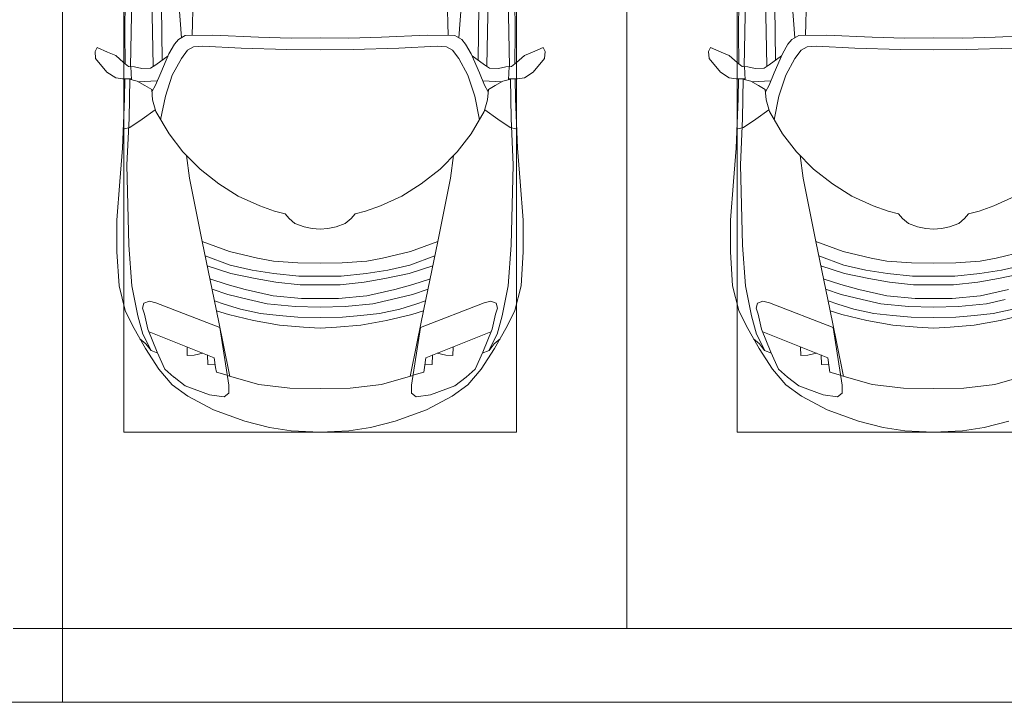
# Model space of a CAD drawing. Header units: millimetres. Extents: x -32229 to 192519, y -13689 to 125138.
# Tile 222 of 256: x 49461 to 53473, y 98750 to 101530. Entities that reach past the tile are written whole.
import ezdxf

# ---------------------------------------------------------------- set-up
doc = ezdxf.new("R2010")
doc.units = ezdxf.units.MM
for name, color, linetype, lineweight in [('A-DETL-GENF-OTLN', 7, 'Continuous', 18), ('A-FLOR-____-OTLN', 7, 'Continuous', 18), ('A-GENM-____-OTLN', 7, 'Continuous', 18), ('C-PRKG-____-OTLN', 7, 'Continuous', 18)]:
    doc.layers.add(name, color=color, linetype=linetype, lineweight=lineweight)

# ---------------------------------------------------------------- blocks, each defined once
blk = doc.blocks.new('АР_Машиноместо - 4900x2400_М__5300х2500_-3113489--01 ЭЛ')
at = {"layer": 'A-DETL-GENF-OTLN', "color": 253, "lineweight": 13, "true_color": 0xaaaaaa}
for p, q in [((456.8, 2613.6), (454.5, 2423.6)), ((684.8, 2406.5), (667.8, 2638.3)), ((603.5, 2534.3), (606.1, 2314.9)), ((454.5, 2423.6), (456, 2301.1)), ((700.6, 2415.4), (672.8, 2399.7)), ((813.8, 2416.7), (700.6, 2415.4)), ((999.2, 2409.3), (813.8, 2416.7)), ((1132.7, 2404.6), (999.2, 2409.3)), ((1367.3, 2404.6), (1500.8, 2409.3)), ((1500.8, 2409.3), (1686.2, 2416.7)), ((656.7, 2380.3), (633.8, 2340.5)), ((672.8, 2399.7), (656.7, 2380.3)), ((734.3, 2368.8), (710, 2355.4)), ((772.7, 2371.5), (734.3, 2368.8)), ((929.1, 2364.1), (772.7, 2371.5)), ((1250, 2406.6), (1132.7, 2404.6)), ((1250, 2406.6), (1367.3, 2404.6)), ((341.2, 2366.2), (333.1, 2350.6)), ((333.1, 2350.6), (335.2, 2322.3)), ((384.4, 2347.9), (341.2, 2366.2)), ((417.4, 2333.8), (384.4, 2347.9)), ((449.8, 2306.1), (417.4, 2333.8)), ((630.6, 2332.9), (580.6, 2296)), ((633.8, 2340.5), (600.8, 2263)), ((710, 2355.4), (685.1, 2322.3)), ((1115.2, 2358.7), (929.1, 2364.1)), ((1250, 2357.8), (1115.2, 2358.7)), ((1250, 2357.8), (1384.8, 2358.7)), ((1384.8, 2358.7), (1570.9, 2364.1)), ((335.2, 2322.3), (381.7, 2266.4)), ((470, 2290), (449.8, 2306.1)), ((493.6, 2288.6), (470, 2290)), ((482, 2235.6), (479.1, 2288.7)), ((523.3, 2281.2), (493.6, 2288.6)), ((580.6, 2296), (559, 2282.6)), ((685.1, 2322.3), (647.3, 2254.2)), ((381.7, 2266.4), (417.4, 2243.4)), ((559, 2282.6), (523.3, 2281.2)), ((600.8, 2263), (579.9, 2213.8)), ((647.3, 2254.2), (619.7, 2168.6)), ((417.4, 2243.4), (445.1, 2238.7)), ((445.1, 2238.7), (481.8, 2239.5)), ((453, 2159.1), (455, 2238.9)), ((505.1, 2230), (467.5, 2239.2)), ((536.7, 2211.8), (505.1, 2230)), ((586.6, 2231.3), (510.1, 2227.1)), ((564.3, 2195.4), (536.7, 2211.8)), ((579.9, 2213.8), (564.9, 2186.5)), ((567.1, 2153.8), (564.3, 2195.4)), ((619.7, 2168.6), (600.3, 2072.7)), ((444.9, 1956.8), (453, 2159.1)), ((580.7, 2105.7), (567.1, 2153.8)), ((578.8, 2112.6), (525.5, 2074.6)), ((634.6, 2015), (580.7, 2105.7)), ((525.5, 2074.6), (475.1, 2041)), ((475.1, 2041), (447.5, 2034.4)), ((690.7, 1941.6), (634.6, 2015)), ((434.8, 1820.7), (444.9, 1956.8)), ((761.1, 1871.7), (690.7, 1941.6)), ((718.3, 1834.2), (705.7, 1926.7)), ((837.5, 1812.1), (761.1, 1871.7)), ((422, 1662.9), (434.8, 1820.7)), ((770, 1576.5), (718.3, 1834.2)), ((917, 1761.1), (837.5, 1812.1)), ((1004.2, 1721.4), (917, 1761.1)), ((1495.8, 1721.4), (1583, 1761.1)), ((1064.9, 1700.5), (1004.2, 1721.4)), ((1107.2, 1689.8), (1064.9, 1700.5)), ((1123.5, 1670.9), (1107.2, 1689.8)), ((1376.5, 1670.9), (1392.8, 1689.8)), ((1392.8, 1689.8), (1435.1, 1700.5)), ((1435.1, 1700.5), (1495.8, 1721.4)), ((422, 1534.1), (422, 1662.9)), ((1147.5, 1650.5), (1123.5, 1670.9)), ((1184.7, 1635.7), (1147.5, 1650.5)), ((1315.3, 1635.7), (1352.5, 1650.5)), ((1352.5, 1650.5), (1376.5, 1670.9)), ((1217.8, 1629.1), (1184.7, 1635.7)), ((1217.8, 1629.1), (1250, 1626.8)), ((1282.2, 1629.1), (1250, 1626.8)), ((1282.2, 1629.1), (1315.3, 1635.7)), ((826.8, 1300.9), (770, 1576.5)), ((881.7, 1536.4), (770, 1576.5)), ((430.8, 1396.6), (422, 1534.1)), ((994.9, 1509.3), (881.7, 1536.4)), ((1505.1, 1509.3), (1618.3, 1536.4)), ((884.3, 1480.8), (782, 1518.1)), ((1060, 1496.1), (994.9, 1509.3)), ((1159.3, 1489.1), (1060, 1496.1)), ((1250, 1488.3), (1159.3, 1489.1)), ((1250, 1488.3), (1340.7, 1489.1)), ((1340.7, 1489.1), (1440, 1496.1)), ((1440, 1496.1), (1505.1, 1509.3)), ((887, 1446.5), (790.4, 1477.3)), ((973.4, 1459.7), (884.3, 1480.8)), ((986.2, 1425.6), (887, 1446.5)), ((1061.9, 1445.7), (973.4, 1459.7)), ((1163.9, 1435.1), (1061.9, 1445.7)), ((1336.1, 1435.1), (1438.1, 1445.7)), ((1438.1, 1445.7), (1526.6, 1459.7)), ((1513.8, 1425.6), (1613, 1446.5)), ((1526.6, 1459.7), (1615.7, 1480.8)), ((871.4, 1401.1), (800.5, 1424.6)), ((1070, 1410.4), (986.2, 1425.6)), ((1168.3, 1399.8), (1070, 1410.4)), ((1250, 1435.1), (1163.9, 1435.1)), ((1250, 1435.1), (1336.1, 1435.1)), ((1331.7, 1399.8), (1430, 1410.4)), ((1430, 1410.4), (1513.8, 1425.6)), ((455.7, 1296.1), (430.8, 1396.6)), ((873.8, 1361.2), (809.9, 1383.1)), ((945.3, 1380.6), (871.4, 1401.1)), ((1059, 1354.8), (945.3, 1380.6)), ((1250, 1400.1), (1168.3, 1399.8)), ((1250, 1400.1), (1331.7, 1399.8)), ((1441, 1354.8), (1554.7, 1380.6)), ((527.2, 1305.2), (531.8, 1326)), ((531.8, 1326), (554.4, 1333.3)), ((554.4, 1333.3), (580.7, 1327.1)), ((580.7, 1327.1), (841.1, 1225.9)), ((859.1, 1321.2), (819.9, 1334.4)), ((958.3, 1341.1), (873.8, 1361.2)), ((1035, 1323.2), (958.3, 1341.1)), ((1174.5, 1344.2), (1059, 1354.8)), ((1250, 1344.9), (1174.5, 1344.2)), ((1250, 1344.9), (1325.5, 1344.2)), ((1325.5, 1344.2), (1441, 1354.8)), ((1465, 1323.2), (1541.7, 1341.1)), ((487.4, 1232.1), (455.7, 1296.1)), ((535, 1280.6), (527.2, 1305.2)), ((853.8, 1167.4), (826.8, 1300.9)), ((876.3, 1278.7), (828.3, 1293.7)), ((925.2, 1301.6), (859.1, 1321.2)), ((1007.1, 1283.7), (925.2, 1301.6)), ((1148.3, 1312.4), (1035, 1323.2)), ((1250, 1309.3), (1148.3, 1312.4)), ((1250, 1309.3), (1351.7, 1312.4)), ((1351.7, 1312.4), (1465, 1323.2)), ((1492.9, 1283.7), (1574.8, 1301.6)), ((548.2, 1220.1), (535, 1280.6)), ((978.6, 1254.6), (876.3, 1278.7)), ((1084.1, 1236), (978.6, 1254.6)), ((1083.6, 1274.6), (1007.1, 1283.7)), ((1159.1, 1267.9), (1083.6, 1274.6)), ((1250, 1266.6), (1159.1, 1267.9)), ((1250, 1266.6), (1340.9, 1267.9)), ((1340.9, 1267.9), (1416.4, 1274.6)), ((1415.9, 1236), (1521.4, 1254.6)), ((1416.4, 1274.6), (1492.9, 1283.7)), ((1521.4, 1254.6), (1623.7, 1278.7)), ((539.3, 1140.4), (487.4, 1232.1)), ((586.9, 1126.3), (548.2, 1220.1)), ((841.1, 1225.9), (877.7, 991.4)), ((1182.5, 1227.5), (1084.1, 1236)), ((1250, 1223.7), (1182.5, 1227.5)), ((1250, 1223.7), (1317.5, 1227.5)), ((1317.5, 1227.5), (1415.9, 1236)), ((540.4, 1159.6), (516.2, 1180.5)), ((882.6, 1027.5), (853.8, 1167.4)), ((593.2, 1056.8), (539.3, 1140.4)), ((561.3, 1132.6), (540.4, 1159.6)), ((589, 1121.6), (561.3, 1132.6)), ((617.9, 1057.3), (586.9, 1126.3)), ((647.2, 992.8), (593.2, 1056.8)), ((654.7, 1024.4), (617.9, 1057.3)), ((700.9, 989.1), (655, 1024.3)), ((1000.2, 994.5), (871.4, 1031.3)), ((1499.8, 994.5), (1628.6, 1031.3)), ((711.9, 946.2), (647.2, 992.8)), ((800.1, 952.6), (700.9, 989.1)), ((877.7, 991.4), (877.7, 958.9)), ((1127.4, 979.8), (1000.2, 994.5)), ((1250, 977.6), (1127.4, 979.8)), ((1250, 977.6), (1372.6, 979.8)), ((1372.6, 979.8), (1499.8, 994.5)), ((815.8, 891), (711.9, 946.2)), ((859, 944.1), (800.1, 952.6)), ((877.7, 958.9), (859, 944.1)), ((943.3, 845.1), (815.8, 891)), ((1044.2, 818.6), (943.3, 845.1)), ((1455.8, 818.6), (1556.7, 845.1)), ((1132.7, 806), (1044.2, 818.6)), ((1250, 800), (1132.7, 806)), ((1250, 800), (1367.3, 806)), ((1367.3, 806), (1455.8, 818.6))]:
    blk.add_line(p, q, dxfattribs=at)
at = {"layer": 'A-DETL-GENF-OTLN', "color": 254, "lineweight": 13, "true_color": 0xd4d4d4}
for p, q in [((483.3, 2571.4), (478, 2290)), ((570.6, 2291.4), (564.4, 2580.5)), ((728.4, 2415.7), (733.8, 2606.7)), ((471.8, 2077.7), (474.5, 2239.3)), ((462.8, 1889.5), (471.8, 2077.7)), ((470.9, 1561.4), (462.8, 1889.5)), ((483.4, 1395.6), (470.9, 1561.4)), ((507.4, 1274.3), (483.4, 1395.6)), ((527.9, 1198.6), (507.4, 1274.3)), ((818.8, 1102.9), (554, 1208.1)), ((561.7, 1132.1), (527.9, 1198.6)), ((709.1, 1112.7), (708.2, 1146.9)), ((737.7, 1113.6), (709.1, 1112.7)), ((772.6, 1121.3), (737.7, 1113.6)), ((792.9, 1076.2), (791.2, 1114.5)), ((824.1, 1063.7), (818.8, 1102.9)), ((823.3, 1074.4), (792.9, 1076.2)), ((827.7, 1045), (824.1, 1063.7)), ((871.3, 1031.9), (827.7, 1045))]:
    blk.add_line(p, q, dxfattribs=at)
at = {"layer": 'C-PRKG-____-OTLN', "color": 253, "lineweight": 13, "true_color": 0xaaaaaa}
for p, q in [((0, 0), (0, 5259.8)), ((450, 800), (450, 4500)), ((450, 800), (2050, 800)), ((2500, 0), (0, 0))]:
    blk.add_line(p, q, dxfattribs=at)
blk = doc.blocks.new('АР_Машиноместо - 4900x2400_М__5300х2500_-V21--01 ЭЛ')
at = {"layer": 'A-DETL-GENF-OTLN', "color": 253, "lineweight": 13, "true_color": 0xaaaaaa}
for p, q in [((1250, -800), (1132.7, -806)), ((1250, -800), (1367.3, -806)), ((1044.2, -818.6), (943.3, -845.1)), ((1132.7, -806), (1044.2, -818.6)), ((1367.3, -806), (1455.8, -818.6)), ((1455.8, -818.6), (1556.7, -845.1)), ((943.3, -845.1), (815.8, -891)), ((1556.7, -845.1), (1684.2, -891)), ((815.8, -891), (711.9, -946.2)), ((1684.2, -891), (1788.1, -946.2)), ((711.9, -946.2), (647.2, -992.8)), ((800.1, -952.6), (700.9, -989.1)), ((859, -944.1), (800.1, -952.6)), ((877.7, -958.9), (859, -944.1)), ((877.7, -991.4), (877.7, -958.9)), ((1622.3, -958.9), (1641, -944.1)), ((1622.3, -991.4), (1622.3, -958.9)), ((1641, -944.1), (1699.9, -952.6)), ((1699.9, -952.6), (1799.1, -989.1)), ((1788.1, -946.2), (1852.8, -992.8)), ((647.2, -992.8), (593.2, -1056.8)), ((700.9, -989.1), (655, -1024.3)), ((841.1, -1225.9), (877.7, -991.4)), ((1000.2, -994.5), (871.4, -1031.3)), ((1127.4, -979.8), (1000.2, -994.5)), ((1250, -977.6), (1127.4, -979.8)), ((1250, -977.6), (1372.6, -979.8)), ((1372.6, -979.8), (1499.8, -994.5)), ((1499.8, -994.5), (1628.6, -1031.3)), ((1658.9, -1225.9), (1622.3, -991.4)), ((1799.1, -989.1), (1845, -1024.3)), ((1852.8, -992.8), (1906.8, -1056.8)), ((654.7, -1024.4), (617.9, -1057.3)), ((882.6, -1027.5), (853.8, -1167.4)), ((1617.4, -1027.5), (1646.2, -1167.4)), ((1845.3, -1024.4), (1882.1, -1057.3)), ((593.2, -1056.8), (539.3, -1140.4)), ((617.9, -1057.3), (586.9, -1126.3)), ((1882.1, -1057.3), (1913.1, -1126.3)), ((1906.8, -1056.8), (1960.7, -1140.4)), ((589, -1121.6), (561.3, -1132.6)), ((1911, -1121.6), (1938.7, -1132.6)), ((539.3, -1140.4), (487.4, -1232.1)), ((540.4, -1159.6), (516.2, -1180.5)), ((561.3, -1132.6), (540.4, -1159.6)), ((586.9, -1126.3), (548.2, -1220.1)), ((1913.1, -1126.3), (1951.8, -1220.1)), ((1938.7, -1132.6), (1959.6, -1159.6)), ((1959.6, -1159.6), (1983.8, -1180.5)), ((1960.7, -1140.4), (2012.6, -1232.1)), ((853.8, -1167.4), (826.8, -1300.9)), ((1646.2, -1167.4), (1673.2, -1300.9)), ((487.4, -1232.1), (455.7, -1296.1)), ((548.2, -1220.1), (535, -1280.6)), ((580.7, -1327.1), (841.1, -1225.9)), ((1084.1, -1236), (978.6, -1254.6)), ((1182.5, -1227.5), (1084.1, -1236)), ((1250, -1223.7), (1182.5, -1227.5)), ((1250, -1223.7), (1317.5, -1227.5)), ((1317.5, -1227.5), (1415.9, -1236)), ((1415.9, -1236), (1521.4, -1254.6)), ((1919.3, -1327.1), (1658.9, -1225.9)), ((1951.8, -1220.1), (1965, -1280.6)), ((2012.6, -1232.1), (2044.3, -1296.1)), ((535, -1280.6), (527.2, -1305.2)), ((876.3, -1278.7), (828.3, -1293.7)), ((978.6, -1254.6), (876.3, -1278.7)), ((1007.1, -1283.7), (925.2, -1301.6)), ((1083.6, -1274.6), (1007.1, -1283.7)), ((1159.1, -1267.9), (1083.6, -1274.6)), ((1250, -1266.6), (1159.1, -1267.9)), ((1250, -1266.6), (1340.9, -1267.9)), ((1340.9, -1267.9), (1416.4, -1274.6)), ((1416.4, -1274.6), (1492.9, -1283.7)), ((1492.9, -1283.7), (1574.8, -1301.6)), ((1521.4, -1254.6), (1623.7, -1278.7)), ((1623.7, -1278.7), (1671.7, -1293.7)), ((1965, -1280.6), (1972.8, -1305.2)), ((455.7, -1296.1), (430.8, -1396.6)), ((527.2, -1305.2), (531.8, -1326)), ((826.8, -1300.9), (770, -1576.5)), ((859.1, -1321.2), (819.9, -1334.4)), ((925.2, -1301.6), (859.1, -1321.2)), ((1035, -1323.2), (958.3, -1341.1)), ((1148.3, -1312.4), (1035, -1323.2)), ((1250, -1309.3), (1148.3, -1312.4)), ((1250, -1309.3), (1351.7, -1312.4)), ((1351.7, -1312.4), (1465, -1323.2)), ((1465, -1323.2), (1541.7, -1341.1)), ((1574.8, -1301.6), (1640.9, -1321.2)), ((1640.9, -1321.2), (1680.1, -1334.4)), ((1673.2, -1300.9), (1730, -1576.5)), ((1972.8, -1305.2), (1968.2, -1326)), ((2044.3, -1296.1), (2069.2, -1396.6)), ((531.8, -1326), (554.4, -1333.3)), ((554.4, -1333.3), (580.7, -1327.1)), ((873.8, -1361.2), (809.9, -1383.1)), ((958.3, -1341.1), (873.8, -1361.2)), ((1059, -1354.8), (945.3, -1380.6)), ((1174.5, -1344.2), (1059, -1354.8)), ((1250, -1344.9), (1174.5, -1344.2)), ((1250, -1344.9), (1325.5, -1344.2)), ((1325.5, -1344.2), (1441, -1354.8)), ((1441, -1354.8), (1554.7, -1380.6)), ((1541.7, -1341.1), (1626.2, -1361.2)), ((1626.2, -1361.2), (1690.1, -1383.1)), ((1945.6, -1333.3), (1919.3, -1327.1)), ((1968.2, -1326), (1945.6, -1333.3)), ((430.8, -1396.6), (422, -1534.1)), ((871.4, -1401.1), (800.5, -1424.6)), ((945.3, -1380.6), (871.4, -1401.1)), ((1168.3, -1399.8), (1070, -1410.4)), ((1250, -1400.1), (1168.3, -1399.8)), ((1250, -1400.1), (1331.7, -1399.8)), ((1331.7, -1399.8), (1430, -1410.4)), ((1554.7, -1380.6), (1628.6, -1401.1)), ((1628.6, -1401.1), (1699.5, -1424.6)), ((2069.2, -1396.6), (2078, -1534.1)), ((986.2, -1425.6), (887, -1446.5)), ((1070, -1410.4), (986.2, -1425.6)), ((1163.9, -1435.1), (1061.9, -1445.7)), ((1250, -1435.1), (1163.9, -1435.1)), ((1250, -1435.1), (1336.1, -1435.1)), ((1336.1, -1435.1), (1438.1, -1445.7)), ((1430, -1410.4), (1513.8, -1425.6)), ((1513.8, -1425.6), (1613, -1446.5)), ((884.3, -1480.8), (782, -1518.1)), ((887, -1446.5), (790.4, -1477.3)), ((973.4, -1459.7), (884.3, -1480.8)), ((1061.9, -1445.7), (973.4, -1459.7)), ((1438.1, -1445.7), (1526.6, -1459.7)), ((1526.6, -1459.7), (1615.7, -1480.8)), ((1613, -1446.5), (1709.6, -1477.3)), ((1615.7, -1480.8), (1718, -1518.1)), ((994.9, -1509.3), (881.7, -1536.4)), ((1060, -1496.1), (994.9, -1509.3)), ((1159.3, -1489.1), (1060, -1496.1)), ((1250, -1488.3), (1159.3, -1489.1)), ((1250, -1488.3), (1340.7, -1489.1)), ((1340.7, -1489.1), (1440, -1496.1)), ((1440, -1496.1), (1505.1, -1509.3)), ((1505.1, -1509.3), (1618.3, -1536.4)), ((422, -1534.1), (422, -1662.9)), ((881.7, -1536.4), (770, -1576.5)), ((1618.3, -1536.4), (1730, -1576.5)), ((2078, -1534.1), (2078, -1662.9)), ((770, -1576.5), (718.3, -1834.2)), ((1730, -1576.5), (1781.7, -1834.2)), ((1184.7, -1635.7), (1147.5, -1650.5)), ((1217.8, -1629.1), (1184.7, -1635.7)), ((1217.8, -1629.1), (1250, -1626.8)), ((1282.2, -1629.1), (1250, -1626.8)), ((1282.2, -1629.1), (1315.3, -1635.7)), ((1315.3, -1635.7), (1352.5, -1650.5)), ((422, -1662.9), (434.8, -1820.7)), ((1123.5, -1670.9), (1107.2, -1689.8)), ((1147.5, -1650.5), (1123.5, -1670.9)), ((1352.5, -1650.5), (1376.5, -1670.9)), ((1376.5, -1670.9), (1392.8, -1689.8)), ((2078, -1662.9), (2065.2, -1820.7)), ((1004.2, -1721.4), (917, -1761.1)), ((1064.9, -1700.5), (1004.2, -1721.4)), ((1107.2, -1689.8), (1064.9, -1700.5)), ((1392.8, -1689.8), (1435.1, -1700.5)), ((1435.1, -1700.5), (1495.8, -1721.4)), ((1495.8, -1721.4), (1583, -1761.1)), ((917, -1761.1), (837.5, -1812.1)), ((1583, -1761.1), (1662.5, -1812.1)), ((434.8, -1820.7), (444.9, -1956.8)), ((718.3, -1834.2), (705.7, -1926.7)), ((837.5, -1812.1), (761.1, -1871.7)), ((1662.5, -1812.1), (1738.9, -1871.7)), ((1781.7, -1834.2), (1794.3, -1926.7)), ((2065.2, -1820.7), (2055.1, -1956.8)), ((761.1, -1871.7), (690.7, -1941.6)), ((1738.9, -1871.7), (1809.3, -1941.6)), ((444.9, -1956.8), (453, -2159.1)), ((690.7, -1941.6), (634.6, -2015)), ((1809.3, -1941.6), (1865.4, -2015)), ((2055.1, -1956.8), (2047, -2159.1)), ((475.1, -2041), (447.5, -2034.4)), ((525.5, -2074.6), (475.1, -2041)), ((634.6, -2015), (580.7, -2105.7)), ((1865.4, -2015), (1919.3, -2105.7)), ((1974.5, -2074.6), (2024.9, -2041)), ((2024.9, -2041), (2052.5, -2034.4)), ((578.8, -2112.6), (525.5, -2074.6)), ((619.7, -2168.6), (600.3, -2072.7)), ((1880.3, -2168.6), (1899.7, -2072.7)), ((1921.2, -2112.6), (1974.5, -2074.6)), ((580.7, -2105.7), (567.1, -2153.8)), ((1919.3, -2105.7), (1932.9, -2153.8)), ((453, -2159.1), (455, -2238.9)), ((567.1, -2153.8), (564.3, -2195.4)), ((1932.9, -2153.8), (1935.7, -2195.4)), ((2047, -2159.1), (2045, -2238.9)), ((564.3, -2195.4), (536.7, -2211.8)), ((579.9, -2213.8), (564.9, -2186.5)), ((647.3, -2254.2), (619.7, -2168.6)), ((1852.7, -2254.2), (1880.3, -2168.6)), ((1920.1, -2213.8), (1935.1, -2186.5)), ((1935.7, -2195.4), (1963.3, -2211.8)), ((381.7, -2266.4), (417.4, -2243.4)), ((417.4, -2243.4), (445.1, -2238.7)), ((445.1, -2238.7), (481.8, -2239.5)), ((505.1, -2230), (467.5, -2239.2)), ((482, -2235.6), (479.1, -2288.7)), ((536.7, -2211.8), (505.1, -2230)), ((586.6, -2231.3), (510.1, -2227.1)), ((600.8, -2263), (579.9, -2213.8)), ((1899.2, -2263), (1920.1, -2213.8)), ((1913.4, -2231.3), (1989.9, -2227.1)), ((1963.3, -2211.8), (1994.9, -2230)), ((1994.9, -2230), (2032.5, -2239.2)), ((2018, -2235.6), (2020.9, -2288.7)), ((2054.9, -2238.7), (2018.2, -2239.5)), ((2082.6, -2243.4), (2054.9, -2238.7)), ((2118.3, -2266.4), (2082.6, -2243.4)), ((335.2, -2322.3), (381.7, -2266.4)), ((523.3, -2281.2), (493.6, -2288.6)), ((559, -2282.6), (523.3, -2281.2)), ((580.6, -2296), (559, -2282.6)), ((633.8, -2340.5), (600.8, -2263)), ((685.1, -2322.3), (647.3, -2254.2)), ((1814.9, -2322.3), (1852.7, -2254.2)), ((1866.2, -2340.5), (1899.2, -2263)), ((1919.4, -2296), (1941, -2282.6)), ((1941, -2282.6), (1976.7, -2281.2)), ((1976.7, -2281.2), (2006.4, -2288.6)), ((2164.8, -2322.3), (2118.3, -2266.4)), ((333.1, -2350.6), (335.2, -2322.3)), ((449.8, -2306.1), (417.4, -2333.8)), ((470, -2290), (449.8, -2306.1)), ((454.5, -2423.6), (456, -2301.1)), ((493.6, -2288.6), (470, -2290)), ((630.6, -2332.9), (580.6, -2296)), ((603.5, -2534.3), (606.1, -2314.9)), ((710, -2355.4), (685.1, -2322.3)), ((1790, -2355.4), (1814.9, -2322.3)), ((1869.4, -2332.9), (1919.4, -2296)), ((1896.5, -2534.3), (1893.9, -2314.9)), ((2006.4, -2288.6), (2030, -2290)), ((2030, -2290), (2050.2, -2306.1)), ((2045.5, -2423.6), (2044, -2301.1)), ((2050.2, -2306.1), (2082.6, -2333.8)), ((2166.9, -2350.6), (2164.8, -2322.3)), ((341.2, -2366.2), (333.1, -2350.6)), ((384.4, -2347.9), (341.2, -2366.2)), ((417.4, -2333.8), (384.4, -2347.9)), ((656.7, -2380.3), (633.8, -2340.5)), ((734.3, -2368.8), (710, -2355.4)), ((929.1, -2364.1), (772.7, -2371.5)), ((1115.2, -2358.7), (929.1, -2364.1)), ((1250, -2357.8), (1115.2, -2358.7)), ((1250, -2357.8), (1384.8, -2358.7)), ((1384.8, -2358.7), (1570.9, -2364.1)), ((1570.9, -2364.1), (1727.3, -2371.5)), ((1765.7, -2368.8), (1790, -2355.4)), ((1843.3, -2380.3), (1866.2, -2340.5)), ((2082.6, -2333.8), (2115.6, -2347.9)), ((2115.6, -2347.9), (2158.8, -2366.2)), ((2158.8, -2366.2), (2166.9, -2350.6)), ((672.8, -2399.7), (656.7, -2380.3)), ((684.8, -2406.5), (667.8, -2638.3)), ((700.6, -2415.4), (672.8, -2399.7)), ((772.7, -2371.5), (734.3, -2368.8)), ((1132.7, -2404.6), (999.2, -2409.3)), ((1250, -2406.6), (1132.7, -2404.6)), ((1250, -2406.6), (1367.3, -2404.6)), ((1367.3, -2404.6), (1500.8, -2409.3)), ((1727.3, -2371.5), (1765.7, -2368.8)), ((1799.4, -2415.4), (1827.2, -2399.7)), ((1815.2, -2406.5), (1832.2, -2638.3)), ((1827.2, -2399.7), (1843.3, -2380.3)), ((456.8, -2613.6), (454.5, -2423.6)), ((813.8, -2416.7), (700.6, -2415.4)), ((999.2, -2409.3), (813.8, -2416.7)), ((1500.8, -2409.3), (1686.2, -2416.7)), ((1686.2, -2416.7), (1799.4, -2415.4)), ((2043.2, -2613.6), (2045.5, -2423.6))]:
    blk.add_line(p, q, dxfattribs=at)
at = {"layer": 'A-DETL-GENF-OTLN', "color": 254, "lineweight": 13, "true_color": 0xd4d4d4}
for p, q in [((871.3, -1031.9), (827.7, -1045)), ((1628.7, -1031.9), (1672.3, -1045)), ((792.9, -1076.2), (791.2, -1114.5)), ((823.3, -1074.4), (792.9, -1076.2)), ((824.1, -1063.7), (818.8, -1102.9)), ((827.7, -1045), (824.1, -1063.7)), ((1672.3, -1045), (1675.9, -1063.7)), ((1675.9, -1063.7), (1681.2, -1102.9)), ((1676.7, -1074.4), (1707.1, -1076.2)), ((1707.1, -1076.2), (1708.8, -1114.5)), ((818.8, -1102.9), (554, -1208.1)), ((709.1, -1112.7), (708.2, -1146.9)), ((737.7, -1113.6), (709.1, -1112.7)), ((772.6, -1121.3), (737.7, -1113.6)), ((1681.2, -1102.9), (1946, -1208.1)), ((1727.4, -1121.3), (1762.3, -1113.6)), ((1762.3, -1113.6), (1790.9, -1112.7)), ((1790.9, -1112.7), (1791.8, -1146.9)), ((561.7, -1132.1), (527.9, -1198.6)), ((1938.3, -1132.1), (1972.1, -1198.6)), ((527.9, -1198.6), (507.4, -1274.3)), ((1972.1, -1198.6), (1992.6, -1274.3)), ((507.4, -1274.3), (483.4, -1395.6)), ((1992.6, -1274.3), (2016.6, -1395.6)), ((483.4, -1395.6), (470.9, -1561.4)), ((2016.6, -1395.6), (2029.1, -1561.4)), ((470.9, -1561.4), (462.8, -1889.5)), ((2029.1, -1561.4), (2037.2, -1889.5)), ((462.8, -1889.5), (471.8, -2077.7)), ((2037.2, -1889.5), (2028.2, -2077.7)), ((471.8, -2077.7), (474.5, -2239.3)), ((2028.2, -2077.7), (2025.5, -2239.3)), ((483.3, -2571.4), (478, -2290)), ((570.6, -2291.4), (564.4, -2580.5)), ((1929.4, -2291.4), (1935.6, -2580.5)), ((2016.7, -2571.4), (2022, -2290)), ((728.4, -2415.7), (733.8, -2606.7)), ((1771.6, -2415.7), (1766.2, -2606.7))]:
    blk.add_line(p, q, dxfattribs=at)
at = {"layer": 'C-PRKG-____-OTLN', "color": 253, "lineweight": 13, "true_color": 0xaaaaaa}
for p, q in [((2500, 0), (0, 0)), ((0, 0), (0, -5259.8)), ((450, -800), (450, -4500)), ((450, -800), (2050, -800)), ((2050, -800), (2050, -4500))]:
    blk.add_line(p, q, dxfattribs=at)
blk = doc.blocks.new('АР-Заполнение деф_ шва - Д_ш_-4327394--01 ЭЛ')
at = {"layer": 'A-GENM-____-OTLN', "color": 253, "lineweight": 13, "true_color": 0xaaaaaa}
blk.add_line((0, 25), (17000, 25), dxfattribs=at)
blk = doc.blocks.new('Наметкина 10_РД_АР_П_отсоединено_rvt-1--01 ЭЛ')
at = {"layer": 'A-FLOR-____-OTLN', "color": 253, "lineweight": 13, "true_color": 0xaaaaaa}
for p, q in [((49635.3, 98750), (49635.3, 110550)), ((47985.3, 98750), (49635.3, 98750))]:
    blk.add_line(p, q, dxfattribs=at)
at = {"layer": 'A-GENM-____-OTLN', "color": 253, "lineweight": 13, "true_color": 0xaaaaaa}
blk.add_blockref('АР-Заполнение деф_ шва - Д_ш_-4327394--01 ЭЛ', (47985.3, 98725), dxfattribs=at)
at = {"layer": 'C-PRKG-____-OTLN', "color": 253, "lineweight": 13, "true_color": 0xaaaaaa, "rotation": 180}
blk.add_blockref('АР_Машиноместо - 4900x2400_М__5300х2500_-V21--01 ЭЛ', (51935.3, 99050), dxfattribs=at)
at = {"layer": 'C-PRKG-____-OTLN', "color": 253, "lineweight": 13, "true_color": 0xaaaaaa}
blk.add_blockref('АР_Машиноместо - 4900x2400_М__5300х2500_-3113489--01 ЭЛ', (51935.3, 99050), dxfattribs=at)

msp = doc.modelspace()

# ---------------------------------------------------------------- block references
at = {"lineweight": 5}
msp.add_blockref('Наметкина 10_РД_АР_П_отсоединено_rvt-1--01 ЭЛ', (0, 0), dxfattribs=at)

doc.saveas('drawing.dxf')
